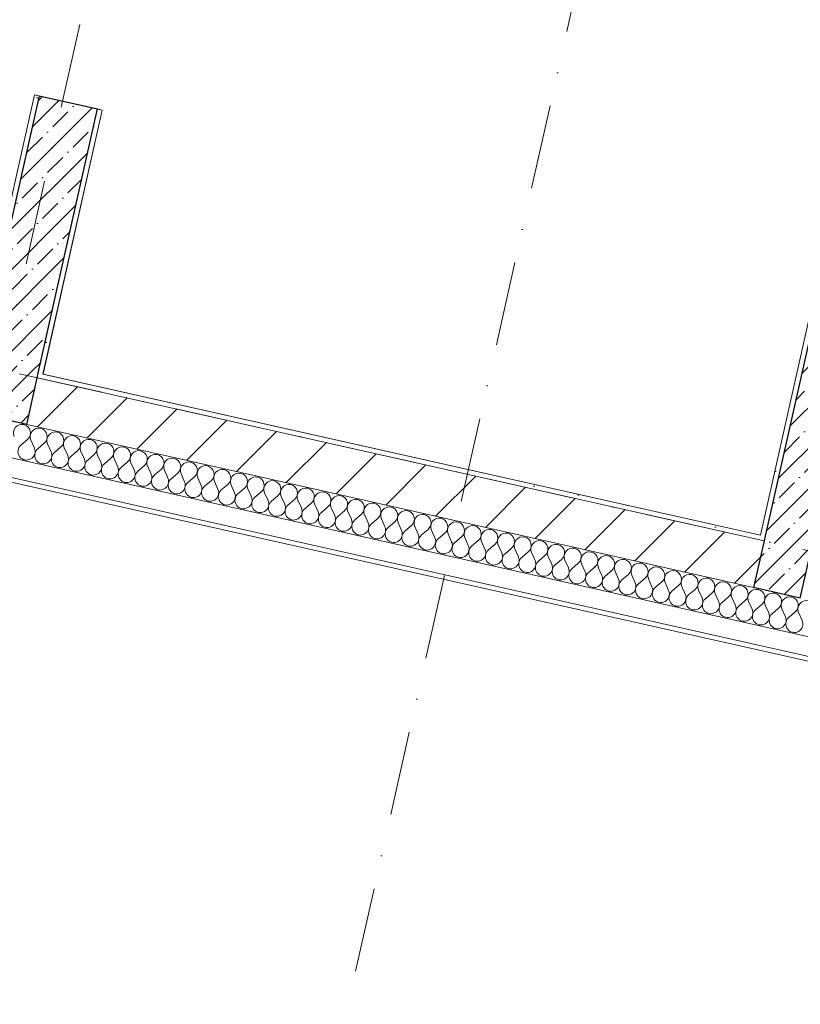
# Model space of a CAD drawing. Header units: millimetres. Extents: x -6990773 to -6682839, y 6117771 to 6220266.
# Tile 111 of 154: x -6929286 to -6926027, y 6127749 to 6131861. Entities that reach past the tile are written whole.
import ezdxf
from ezdxf.enums import TextEntityAlignment as Align

# ---------------------------------------------------------------- set-up
doc = ezdxf.new("R2010")
doc.units = ezdxf.units.MM
doc.header["$MEASUREMENT"] = 0
doc.linetypes.add('Штрихпунктирная', pattern=[670.277762, 352.777767, -176.388884, 0, -141.111112])
for name, color, linetype in [('S - МОП.АР', 7, 'Continuous'), ('АР-Стены_внутренние_пилоны.АР', 7, 'Continuous'), ('АР-Чертеж-Оси_Осевые размеры.АР', 7, 'Continuous'), ('Кровля', 7, 'Continuous')]:
    doc.layers.add(name, color=color, linetype=linetype)
for name, color, linetype, lineweight in [('АР-Стены_внутренние_пилоны.АР_Ном._пера__1', 7, 'Continuous', 30), ('АР-Стены_внутренние_пилоны.АР_Ном._пера__120', 7, 'Continuous', 30), ('АР-Чертеж-Оси_Осевые размеры.АР_Ном._пера__120', 7, 'Continuous', 0), ('Кровля_Ном._пера__1', 7, 'Continuous', 0)]:
    doc.layers.add(name, color=color, linetype=linetype, lineweight=lineweight)
doc.styles.add('РЎР“Р•РќР•Р\xa0Р\x98Р\xa0_РЎРўР\x98Р›Р¬_4', font='GOTHIC.TTF')
doc.dimstyles.new('СГЕНЕРИР_СТИЛЬ__1', dxfattribs={"dimtxt": 400, "dimasz": 332.5, "dimexe": 0.18, "dimexo": 0.0625, "dimgap": 0, "dimtad": 1, "dimdec": 0, "dimzin": 0, "dimdsep": 46, "dimtxsty": 'РЎР“Р•РќР•Р\xa0Р\x98Р\xa0_РЎРўР\x98Р›Р¬_4', "dimblk": 'ARROWHEAD_6', "dimblk1": 'ARROWHEAD_6', "dimblk2": 'ARROWHEAD_6', "dimcen": 0.09, "dimse1": 1, "dimse2": 1, "dimclrd": 7, "dimclre": 7, "dimclrt": 7, "dimazin": 0, "dimtfac": 1, "dimtdec": 4, "dimtmove": 2, "dimatfit": 3, "dimfxl": 1, "dimtolj": 1, "dimtzin": 0, "dimarcsym": 0})
doc.dimstyles.new('СГЕНЕРИР_СТИЛЬ__2', dxfattribs={"dimtxt": 400, "dimasz": 332.5, "dimexe": 0.18, "dimexo": 0.0625, "dimgap": 0, "dimtad": 1, "dimdec": 0, "dimzin": 0, "dimdsep": 46, "dimtxsty": 'РЎР“Р•РќР•Р\xa0Р\x98Р\xa0_РЎРўР\x98Р›Р¬_4', "dimblk": 'ARROWHEAD_6', "dimblk1": 'ARROWHEAD_6', "dimblk2": 'ARROWHEAD_6', "dimcen": 0.09, "dimse1": 1, "dimse2": 1, "dimclrd": 7, "dimclre": 7, "dimclrt": 7, "dimazin": 0, "dimtfac": 1, "dimtdec": 4, "dimtmove": 0, "dimatfit": 3, "dimfxl": 1, "dimtolj": 1, "dimtzin": 0, "dimarcsym": 0})
pattern_1 = [(45, (-6566190.34, 6563027.8), (-111.369318, 111.369318), [0, -105, 0, -157.5]), (110, (-6565840.34, 6563027.8), (148.001588, 53.868173), [0, -77, 0, -133])]
pattern_2 = [(45, (-6566190.34, 6562677.8), (-84.852814, 84.852814), []), (45, (-6566232.77, 6562720.22), (-84.852814, 84.852814), [90, -30, 0, -30])]

# ---------------------------------------------------------------- blocks, each defined once
blk = doc.blocks.new('*X51', base_point=(-6566190.3, 6562677.8))
at = {"layer": 'Кровля_Ном._пера__1', "color": 7, "linetype": 'Continuous', "lineweight": 0}
for p, q in [((-7156543.8, 6130085.1), (-7156516.6, 6130108.3)), ((-7156488, 6130072.6), (-7156502.7, 6130105.2)), ((-7156474.1, 6130069.5), (-7156446.9, 6130092.6)), ((-7156418.4, 6130056.9), (-7156433, 6130089.5)), ((-7156404.4, 6130053.8), (-7156377.2, 6130077)), ((-7156348.7, 6130041.3), (-7156363.3, 6130073.9)), ((-7156334.7, 6130038.2), (-7156307.6, 6130061.3)), ((-7156279, 6130025.6), (-7156293.6, 6130058.2)), ((-7156265, 6130022.5), (-7156237.9, 6130045.7)), ((-7156209.3, 6130010), (-7156223.9, 6130042.6)), ((-7156195.3, 6130006.9), (-7156168.2, 6130030)), ((-7156139.6, 6129994.3), (-7156154.2, 6130026.9)), ((-7156125.6, 6129991.2), (-7156098.5, 6130014.4)), ((-7156069.9, 6129978.7), (-7156084.5, 6130011.3)), ((-7156056, 6129975.5), (-7156028.8, 6129998.7)), ((-7156000.2, 6129963), (-7156014.8, 6129995.6)), ((-7155986.3, 6129959.9), (-7155959.1, 6129983.1)), ((-7155930.5, 6129947.4), (-7155945.2, 6129979.9)), ((-7155916.6, 6129944.2), (-7155889.4, 6129967.4)), ((-7155860.8, 6129931.7), (-7155875.5, 6129964.3)), ((-7155846.9, 6129928.6), (-7155819.7, 6129951.8)), ((-7155791.1, 6129916.1), (-7155805.8, 6129948.6)), ((-7155777.2, 6129912.9), (-7155750, 6129936.1)), ((-7155721.4, 6129900.4), (-7155736.1, 6129933)), ((-7155707.5, 6129897.3), (-7155680.3, 6129920.5)), ((-7155651.7, 6129884.8), (-7155666.4, 6129917.3)), ((-7155637.8, 6129881.6), (-7155610.6, 6129904.8)), ((-7155582, 6129869.1), (-7155596.7, 6129901.7)), ((-7155568.1, 6129866), (-7155540.9, 6129889.2)), ((-7155512.4, 6129853.5), (-7155527, 6129886)), ((-7155498.4, 6129850.3), (-7155471.2, 6129873.5)), ((-7155442.7, 6129837.8), (-7155457.3, 6129870.4)), ((-7155428.7, 6129834.7), (-7155401.6, 6129857.9)), ((-7155373, 6129822.2), (-7155387.6, 6129854.7)), ((-7155359, 6129819), (-7155331.9, 6129842.2)), ((-7155303.3, 6129806.5), (-7155317.9, 6129839.1)), ((-7155289.3, 6129803.4), (-7155262.2, 6129826.5)), ((-7155233.6, 6129790.8), (-7155248.2, 6129823.4)), ((-7155219.6, 6129787.7), (-7155192.5, 6129810.9)), ((-7155163.9, 6129775.2), (-7155178.5, 6129807.8)), ((-7155150, 6129772.1), (-7155122.8, 6129795.2)), ((-7155094.2, 6129759.5), (-7155108.8, 6129792.1)), ((-7155080.3, 6129756.4), (-7155053.1, 6129779.6)), ((-7155024.5, 6129743.9), (-7155039.2, 6129776.5)), ((-7155010.6, 6129740.8), (-7154983.4, 6129763.9)), ((-7154954.8, 6129728.2), (-7154969.5, 6129760.8)), ((-7154940.9, 6129725.1), (-7154913.7, 6129748.3)), ((-7154885.1, 6129712.6), (-7154899.8, 6129745.2)), ((-7154871.2, 6129709.5), (-7154844, 6129732.6)), ((-7154815.4, 6129696.9), (-7154830.1, 6129729.5)), ((-7154801.5, 6129693.8), (-7154774.3, 6129717)), ((-7154745.7, 6129681.3), (-7154760.4, 6129713.9)), ((-7154731.8, 6129678.1), (-7154704.6, 6129701.3)), ((-7154676, 6129665.6), (-7154690.7, 6129698.2)), ((-7154662.1, 6129662.5), (-7154634.9, 6129685.7)), ((-7154606.4, 6129650), (-7154621, 6129682.5)), ((-7154592.4, 6129646.8), (-7154565.2, 6129670)), ((-7154536.7, 6129634.3), (-7154551.3, 6129666.9)), ((-7154522.7, 6129631.2), (-7154495.6, 6129654.4)), ((-7154467, 6129618.7), (-7154481.6, 6129651.2)), ((-7154453, 6129615.5), (-7154425.9, 6129638.7)), ((-7154397.3, 6129603), (-7154411.9, 6129635.6)), ((-7154383.3, 6129599.9), (-7154356.2, 6129623.1)), ((-7154327.6, 6129587.4), (-7154342.2, 6129619.9)), ((-7154313.6, 6129584.2), (-7154286.5, 6129607.4)), ((-7154257.9, 6129571.7), (-7154272.5, 6129604.3)), ((-7154244, 6129568.6), (-7154216.8, 6129591.8)), ((-7154188.2, 6129556.1), (-7154202.8, 6129588.6)), ((-7154174.3, 6129552.9), (-7154147.1, 6129576.1)), ((-7154118.5, 6129540.4), (-7154133.2, 6129573)), ((-7154104.6, 6129537.3), (-7154077.4, 6129560.5)), ((-7154048.8, 6129524.8), (-7154063.5, 6129557.3)), ((-7154034.9, 6129521.6), (-7154007.7, 6129544.8)), ((-7153979.1, 6129509.1), (-7153993.8, 6129541.7)), ((-7153965.2, 6129506), (-7153938, 6129529.1)), ((-7153909.4, 6129493.4), (-7153924.1, 6129526)), ((-7153895.5, 6129490.3), (-7153868.3, 6129513.5)), ((-7153839.7, 6129477.8), (-7153854.4, 6129510.4)), ((-7153825.8, 6129474.7), (-7153798.6, 6129497.8)), ((-7153770, 6129462.1), (-7153784.7, 6129494.7)), ((-7153756.1, 6129459), (-7153728.9, 6129482.2)), ((-7153700.3, 6129446.5), (-7153715, 6129479.1)), ((-7153686.4, 6129443.4), (-7153659.2, 6129466.5)), ((-7153630.7, 6129430.8), (-7153645.3, 6129463.4)), ((-7153616.7, 6129427.7), (-7153589.6, 6129450.9)), ((-7153561, 6129415.2), (-7153575.6, 6129447.8)), ((-7153547, 6129412.1), (-7153519.9, 6129435.2)), ((-7153491.3, 6129399.5), (-7153505.9, 6129432.1)), ((-7153477.3, 6129396.4), (-7153450.2, 6129419.6)), ((-7153421.6, 6129383.9), (-7153436.2, 6129416.4)), ((-7153407.6, 6129380.7), (-7153380.5, 6129403.9)), ((-7153351.9, 6129368.2), (-7153366.5, 6129400.8)), ((-7153337.9, 6129365.1), (-7153310.8, 6129388.3)), ((-7153282.2, 6129352.6), (-7153296.8, 6129385.1))]:
    blk.add_line(p, q, dxfattribs=at)
for centre, start, end in [((-7156539.8, 6130135.5), 77.3416, 204.2115), ((-7156539.8, 6130135.5), 310.4717, 77.3416), ((-7156470.1, 6130119.8), 77.3416, 204.2115), ((-7156470.1, 6130119.8), 310.4717, 77.3416), ((-7156400.4, 6130104.2), 77.3416, 204.2115), ((-7156400.4, 6130104.2), 310.4717, 77.3416), ((-7156330.7, 6130088.5), 77.3416, 204.2115), ((-7156520.6, 6130057.9), 130.4717, 24.2115), ((-7156330.7, 6130088.5), 310.4717, 77.3416), ((-7156261, 6130072.9), 77.3416, 204.2115), ((-7156261, 6130072.9), 310.4717, 77.3416), ((-7156191.4, 6130057.2), 77.3416, 204.2115), ((-7156191.4, 6130057.2), 310.4717, 77.3416), ((-7156450.9, 6130042.3), 130.4717, 24.2115), ((-7156381.2, 6130026.6), 130.4717, 24.2115), ((-7156121.7, 6130041.6), 77.3416, 204.2115), ((-7156121.7, 6130041.6), 310.4717, 77.3416), ((-7156052, 6130025.9), 77.3416, 204.2115), ((-7156052, 6130025.9), 310.4717, 77.3416), ((-7155982.3, 6130010.2), 77.3416, 204.2115), ((-7155982.3, 6130010.2), 310.4717, 77.3416), ((-7156311.5, 6130011), 130.4717, 24.2115), ((-7156241.9, 6129995.3), 130.4717, 24.2115), ((-7156172.2, 6129979.7), 130.4717, 24.2115), ((-7155912.6, 6129994.6), 77.3416, 204.2115), ((-7155912.6, 6129994.6), 310.4717, 77.3416), ((-7155842.9, 6129978.9), 77.3416, 204.2115), ((-7155842.9, 6129978.9), 310.4717, 77.3416), ((-7156102.5, 6129964), 130.4717, 24.2115), ((-7156032.8, 6129948.4), 130.4717, 24.2115), ((-7155963.1, 6129932.7), 130.4717, 24.2115), ((-7155773.2, 6129963.3), 77.3416, 204.2115), ((-7155773.2, 6129963.3), 310.4717, 77.3416), ((-7155703.5, 6129947.6), 77.3416, 204.2115), ((-7155703.5, 6129947.6), 310.4717, 77.3416), ((-7155633.8, 6129932), 77.3416, 204.2115), ((-7155633.8, 6129932), 310.4717, 77.3416), ((-7155893.4, 6129917.1), 130.4717, 24.2115), ((-7155823.7, 6129901.4), 130.4717, 24.2115), ((-7155564.1, 6129916.3), 77.3416, 204.2115), ((-7155564.1, 6129916.3), 310.4717, 77.3416), ((-7155494.4, 6129900.7), 77.3416, 204.2115), ((-7155494.4, 6129900.7), 310.4717, 77.3416), ((-7155424.7, 6129885), 77.3416, 204.2115), ((-7155424.7, 6129885), 310.4717, 77.3416), ((-7155754, 6129885.8), 130.4717, 24.2115), ((-7155684.3, 6129870.1), 130.4717, 24.2115), ((-7155614.6, 6129854.5), 130.4717, 24.2115), ((-7155355, 6129869.4), 77.3416, 204.2115), ((-7155355, 6129869.4), 310.4717, 77.3416), ((-7155285.3, 6129853.7), 77.3416, 204.2115), ((-7155285.3, 6129853.7), 310.4717, 77.3416), ((-7155544.9, 6129838.8), 130.4717, 24.2115), ((-7155475.2, 6129823.2), 130.4717, 24.2115), ((-7155215.7, 6129838.1), 77.3416, 204.2115), ((-7155215.7, 6129838.1), 310.4717, 77.3416), ((-7155146, 6129822.4), 77.3416, 204.2115), ((-7155146, 6129822.4), 310.4717, 77.3416), ((-7155076.3, 6129806.8), 77.3416, 204.2115), ((-7155076.3, 6129806.8), 310.4717, 77.3416), ((-7155405.5, 6129807.5), 130.4717, 24.2115), ((-7155335.8, 6129791.9), 130.4717, 24.2115), ((-7155266.2, 6129776.2), 130.4717, 24.2115), ((-7155006.6, 6129791.1), 77.3416, 204.2115), ((-7155006.6, 6129791.1), 310.4717, 77.3416), ((-7154936.9, 6129775.5), 77.3416, 204.2115), ((-7154936.9, 6129775.5), 310.4717, 77.3416), ((-7154867.2, 6129759.8), 77.3416, 204.2115), ((-7155196.5, 6129760.5), 130.4717, 24.2115), ((-7155126.8, 6129744.9), 130.4717, 24.2115), ((-7155057.1, 6129729.2), 130.4717, 24.2115), ((-7154867.2, 6129759.8), 310.4717, 77.3416), ((-7154797.5, 6129744.1), 77.3416, 204.2115), ((-7154797.5, 6129744.1), 310.4717, 77.3416), ((-7154727.8, 6129728.5), 77.3416, 204.2115), ((-7154727.8, 6129728.5), 310.4717, 77.3416), ((-7154987.4, 6129713.6), 130.4717, 24.2115), ((-7154917.7, 6129697.9), 130.4717, 24.2115), ((-7154658.1, 6129712.8), 77.3416, 204.2115), ((-7154658.1, 6129712.8), 310.4717, 77.3416), ((-7154588.4, 6129697.2), 77.3416, 204.2115), ((-7154588.4, 6129697.2), 310.4717, 77.3416), ((-7154518.7, 6129681.5), 77.3416, 204.2115), ((-7154518.7, 6129681.5), 310.4717, 77.3416), ((-7154848, 6129682.3), 130.4717, 24.2115), ((-7154778.3, 6129666.6), 130.4717, 24.2115), ((-7154708.6, 6129651), 130.4717, 24.2115), ((-7154449, 6129665.9), 77.3416, 204.2115), ((-7154449, 6129665.9), 310.4717, 77.3416), ((-7154379.3, 6129650.2), 77.3416, 204.2115), ((-7154379.3, 6129650.2), 310.4717, 77.3416), ((-7154638.9, 6129635.3), 130.4717, 24.2115), ((-7154569.2, 6129619.7), 130.4717, 24.2115), ((-7154499.5, 6129604), 130.4717, 24.2115), ((-7154309.7, 6129634.6), 77.3416, 204.2115), ((-7154309.7, 6129634.6), 310.4717, 77.3416), ((-7154240, 6129618.9), 77.3416, 204.2115), ((-7154240, 6129618.9), 310.4717, 77.3416), ((-7154170.3, 6129603.3), 77.3416, 204.2115), ((-7154170.3, 6129603.3), 310.4717, 77.3416), ((-7154429.8, 6129588.4), 130.4717, 24.2115), ((-7154360.2, 6129572.7), 130.4717, 24.2115), ((-7154100.6, 6129587.6), 77.3416, 204.2115), ((-7154100.6, 6129587.6), 310.4717, 77.3416), ((-7154030.9, 6129572), 77.3416, 204.2115), ((-7154030.9, 6129572), 310.4717, 77.3416), ((-7153961.2, 6129556.3), 77.3416, 204.2115), ((-7153961.2, 6129556.3), 310.4717, 77.3416), ((-7154290.5, 6129557.1), 130.4717, 24.2115), ((-7154220.8, 6129541.4), 130.4717, 24.2115), ((-7154151.1, 6129525.8), 130.4717, 24.2115), ((-7153891.5, 6129540.7), 77.3416, 204.2115), ((-7153891.5, 6129540.7), 310.4717, 77.3416), ((-7153821.8, 6129525), 77.3416, 204.2115), ((-7153821.8, 6129525), 310.4717, 77.3416), ((-7154081.4, 6129510.1), 130.4717, 24.2115), ((-7154011.7, 6129494.5), 130.4717, 24.2115), ((-7153752.1, 6129509.4), 77.3416, 204.2115), ((-7153752.1, 6129509.4), 310.4717, 77.3416), ((-7153682.4, 6129493.7), 77.3416, 204.2115), ((-7153682.4, 6129493.7), 310.4717, 77.3416), ((-7153612.7, 6129478.1), 77.3416, 204.2115), ((-7153612.7, 6129478.1), 310.4717, 77.3416), ((-7153942, 6129478.8), 130.4717, 24.2115), ((-7153872.3, 6129463.1), 130.4717, 24.2115), ((-7153802.6, 6129447.5), 130.4717, 24.2115), ((-7153543, 6129462.4), 77.3416, 204.2115), ((-7153543, 6129462.4), 310.4717, 77.3416), ((-7153473.3, 6129446.7), 77.3416, 204.2115), ((-7153473.3, 6129446.7), 310.4717, 77.3416), ((-7153403.7, 6129431.1), 77.3416, 204.2115), ((-7153732.9, 6129431.8), 130.4717, 24.2115), ((-7153663.2, 6129416.2), 130.4717, 24.2115), ((-7153593.5, 6129400.5), 130.4717, 24.2115), ((-7153403.7, 6129431.1), 310.4717, 77.3416), ((-7153334, 6129415.4), 77.3416, 204.2115), ((-7153334, 6129415.4), 310.4717, 77.3416), ((-7153264.3, 6129399.8), 77.3416, 204.2115), ((-7153523.8, 6129384.9), 130.4717, 24.2115), ((-7153454.2, 6129369.2), 130.4717, 24.2115), ((-7153384.5, 6129353.6), 130.4717, 24.2115), ((-7153314.8, 6129337.9), 130.4717, 24.2115)]:
    blk.add_arc(centre, 35.7, start, end, dxfattribs=at)
blk = doc.blocks.new('Стена_17_6', base_point=(-7164108, 6131978))
at = {"layer": 'Кровля', "linetype": 'Continuous', "lineweight": 0, "true_color": 0x000000}
h = blk.add_hatch(dxfattribs=at)
h.set_pattern_fill('ШТУКАТУРКА__ГИПС_01_0006', color=18, style=0, pattern_type=2)
h.set_pattern_definition(pattern_1)
h.paths.add_polyline_path([(-7156451.9, 6130381.5), (-7156471.4, 6130385.8), (-7156475.8, 6130366.3), (-7156456.2, 6130361.9)])
h = blk.add_hatch(dxfattribs=at)
h.set_pattern_fill('ШТУКАТУРКА__ГИПС_01_0006', color=18, style=0, pattern_type=2)
h.set_pattern_definition(pattern_1)
h.paths.add_polyline_path([(-7153456.4, 6129708.7), (-7156451.9, 6130381.5), (-7156456.2, 6130361.9), (-7153460.8, 6129689.2)])
h = blk.add_hatch(dxfattribs=at)
h.set_pattern_fill('БЛОКИ_БЕТОННЫЕ_ЭФФЕКТИВН_77', color=18, style=0, pattern_type=2)
h.set_pattern_definition([(45, (-6566190.34, 6562677.8), (-127.27922, 127.27922), [])])
h.paths.add_polyline_path([(-7153441.3, 6129684.8), (-7156475.8, 6130366.3), (-7156519.6, 6130171.2), (-7153485.1, 6129489.7)])
h = blk.add_hatch(dxfattribs=at)
h.set_pattern_fill('ШТУКАТУРКА__ГИПС_01_0006', color=18, style=0, pattern_type=2)
h.set_pattern_definition(pattern_1)
h.paths.add_polyline_path([(-7153436.9, 6129704.3), (-7153456.4, 6129708.7), (-7153460.8, 6129689.2), (-7153441.3, 6129684.8)])
at = {"layer": 'Кровля_Ном._пера__1', "color": 7, "linetype": 'Continuous', "lineweight": 0}
for p, q in [((-7164358, 6131777.9), (-7147156.5, 6127914.5)), ((-7164521.9, 6131732.7), (-7147174, 6127836.5))]:
    blk.add_line(p, q, dxfattribs=at)
at = {"layer": 'Кровля_Ном._пера__1', "color": 7, "linetype": 'Continuous', "lineweight": 30}
for p, q in [((-7156475.8, 6130366.3), (-7156471.4, 6130385.8)), ((-7156519.6, 6130171.2), (-7156475.8, 6130366.3)), ((-7153441.3, 6129684.8), (-7153485.1, 6129489.7)), ((-7153436.9, 6129704.3), (-7153441.3, 6129684.8))]:
    blk.add_line(p, q, dxfattribs=at)
at = {"layer": 'Кровля_Ном._пера__1', "color": 7, "linetype": 'Continuous', "lineweight": 15}
for p, q in [((-7153441.3, 6129684.8), (-7156475.8, 6130366.3)), ((-7156763.5, 6130226), (-7156519.6, 6130171.2)), ((-7156519.6, 6130171.2), (-7153485.1, 6129489.7)), ((-7153485.1, 6129489.7), (-7153290, 6129445.8))]:
    blk.add_line(p, q, dxfattribs=at)
at = {"layer": 'Кровля_Ном._пера__1', "color": 7, "linetype": 'Continuous', "lineweight": 0, "flags": 128}
for points in [[(-7164604.3, 6131730.8), (-7147178.4, 6127817)], [(-7153456.4, 6129708.7), (-7156451.9, 6130381.5)]]:
    blk.add_lwpolyline(points, dxfattribs=at)
at = {"layer": 'Кровля', "color": 7, "lineweight": 0}
blk.add_blockref('*X51', (-6566190.3, 6562677.8), dxfattribs=at)
blk = doc.blocks.new('Стена_52_6', base_point=(-7156619.6, 6130296.1))
at = {"layer": 'АР-Стены_внутренние_пилоны.АР', "linetype": 'Continuous', "lineweight": 0, "true_color": 0x000000}
h = blk.add_hatch(dxfattribs=at)
h.set_pattern_fill('ШТУКАТУРКА__ГИПС_01_0006', color=18, style=0, pattern_type=2)
h.set_pattern_definition(pattern_1)
h.paths.add_polyline_path([(-7156487.2, 6131547.6), (-7156734.8, 6130445), (-7156715.3, 6130440.6), (-7156467.7, 6131543.2)])
h = blk.add_hatch(dxfattribs=at)
h.set_pattern_fill('ЖЕЛЕЗОБЕТОН__PROJECT__0006', color=18, style=0, pattern_type=2)
h.set_pattern_definition(pattern_2)
h.paths.add_polyline_path([(-7156467.7, 6131543.2), (-7156715.3, 6130440.6), (-7156471.4, 6130385.8), (-7156223.8, 6131488.4)])
h = blk.add_hatch(dxfattribs=at)
h.set_pattern_fill('ШТУКАТУРКА__ГИПС_01_0006', color=18, style=0, pattern_type=2)
h.set_pattern_definition(pattern_1)
h.paths.add_polyline_path([(-7156451.9, 6130381.5), (-7156204.2, 6131484.1), (-7156223.8, 6131488.4), (-7156471.4, 6130385.8)])
h = blk.add_hatch(dxfattribs=at)
h.set_pattern_fill('ЖЕЛЕЗОБЕТОН__PROJECT__0006', color=18, style=0, pattern_type=2)
h.set_pattern_definition(pattern_2)
h.paths.add_polyline_path([(-7156475.8, 6130366.3), (-7156719.7, 6130421.1), (-7156763.5, 6130226), (-7156519.6, 6130171.2)])
h = blk.add_hatch(dxfattribs=at)
h.set_pattern_fill('ЖЕЛЕЗОБЕТОН__PROJECT__0006', color=18, style=0, pattern_type=2)
h.set_pattern_definition(pattern_2)
h.paths.add_polyline_path([(-7156471.4, 6130385.8), (-7156715.3, 6130440.6), (-7156719.7, 6130421.1), (-7156475.8, 6130366.3)])
at = {"layer": 'АР-Стены_внутренние_пилоны.АР_Ном._пера__1', "color": 7, "linetype": 'Continuous', "lineweight": 30}
for p, q in [((-7156467.7, 6131543.2), (-7156715.3, 6130440.6)), ((-7156471.4, 6130385.8), (-7156223.8, 6131488.4))]:
    blk.add_line(p, q, dxfattribs=at)
at = {"layer": 'АР-Стены_внутренние_пилоны.АР_Ном._пера__1', "color": 7, "linetype": 'Continuous', "lineweight": 0, "flags": 128}
for points in [[(-7156487.2, 6131547.6), (-7156734.8, 6130445)], [(-7156487.2, 6131547.6), (-7156467.7, 6131543.2)], [(-7156451.9, 6130381.5), (-7156204.2, 6131484.1)], [(-7156223.8, 6131488.4), (-7156204.2, 6131484.1)]]:
    blk.add_lwpolyline(points, dxfattribs=at)
at = {"layer": 'АР-Стены_внутренние_пилоны.АР_Ном._пера__1', "color": 7, "linetype": 'Continuous', "lineweight": 30, "flags": 128}
blk.add_lwpolyline([(-7156467.7, 6131543.2), (-7156223.8, 6131488.4)], dxfattribs=at)
at = {"layer": 'Кровля_Ном._пера__1', "color": 7, "linetype": 'Continuous', "lineweight": 30}
for p, q in [((-7156719.7, 6130421.1), (-7156763.5, 6130226)), ((-7156715.3, 6130440.6), (-7156719.7, 6130421.1)), ((-7156475.8, 6130366.3), (-7156471.4, 6130385.8)), ((-7156519.6, 6130171.2), (-7156475.8, 6130366.3))]:
    blk.add_line(p, q, dxfattribs=at)
at = {"layer": 'Кровля_Ном._пера__1', "color": 7, "linetype": 'Continuous', "lineweight": 15}
blk.add_line((-7156763.5, 6130226), (-7156519.6, 6130171.2), dxfattribs=at)
blk = doc.blocks.new('Стандартный Маркер Сетки[21]_6', base_point=(-7153141.2, 6145897.9))
at = {"layer": 'АР-Чертеж-Оси_Осевые размеры.АР_Ном._пера__120', "color": 7, "linetype": 'Штрихпунктирная', "lineweight": 0}
blk.add_line((-7153360.3, 6144922.2), (-7157919, 6124625), dxfattribs=at)
at = {"layer": 'АР-Чертеж-Оси_Осевые размеры.АР_Ном._пера__120', "color": 7, "lineweight": 0, "style": 'РЎР“Р•РќР•Р\xa0Р\x98Р\xa0_РЎРўР\x98Р›Р¬_4'}
blk.add_attdef('AC_MarkerText_1', text='', height=350, rotation=347.3417, dxfattribs=at).set_placement((-7158177.7, 6123342.5), align=Align.TOP_CENTER)
blk = doc.blocks.new('Стандартный Маркер Сетки[22]_6', base_point=(-7151177.7, 6145559.4))
at = {"layer": 'АР-Чертеж-Оси_Осевые размеры.АР_Ном._пера__120', "color": 7, "linetype": 'Штрихпунктирная', "lineweight": 0}
blk.add_line((-7151396.8, 6144583.7), (-7155955.6, 6124285.8), dxfattribs=at)
at = {"layer": 'АР-Чертеж-Оси_Осевые размеры.АР_Ном._пера__120', "color": 7, "lineweight": 0, "style": 'РЎР“Р•РќР•Р\xa0Р\x98Р\xa0_РЎРўР\x98Р›Р¬_4'}
blk.add_attdef('AC_MarkerText_1', text='', height=350, rotation=347.3417, dxfattribs=at).set_placement((-7156214.4, 6123003.3), align=Align.TOP_CENTER)
blk = doc.blocks.new('Стандартный Маркер Сетки[34]_6', base_point=(-7153141.2, 6145897.9))
at = {"layer": 'АР-Чертеж-Оси_Осевые размеры.АР_Ном._пера__120', "color": 7, "linetype": 'Штрихпунктирная', "lineweight": 0}
blk.add_line((-7153360.3, 6144922.2), (-7157919, 6124625), dxfattribs=at)
at = {"layer": 'АР-Чертеж-Оси_Осевые размеры.АР_Ном._пера__120', "color": 7, "lineweight": 0, "style": 'РЎР“Р•РќР•Р\xa0Р\x98Р\xa0_РЎРўР\x98Р›Р¬_4'}
blk.add_attdef('AC_MarkerText_1', text='', height=350, rotation=347.3417, dxfattribs=at).set_placement((-7158177.7, 6123342.5), align=Align.TOP_CENTER)
blk = doc.blocks.new('Стандартный Маркер Сетки[35]_6', base_point=(-7151177.7, 6145559.4))
at = {"layer": 'АР-Чертеж-Оси_Осевые размеры.АР_Ном._пера__120', "color": 7, "linetype": 'Штрихпунктирная', "lineweight": 0}
blk.add_line((-7151396.8, 6144583.7), (-7155955.6, 6124285.8), dxfattribs=at)
at = {"layer": 'АР-Чертеж-Оси_Осевые размеры.АР_Ном._пера__120', "color": 7, "lineweight": 0, "style": 'РЎР“Р•РќР•Р\xa0Р\x98Р\xa0_РЎРўР\x98Р›Р¬_4'}
blk.add_attdef('AC_MarkerText_1', text='', height=350, rotation=347.3417, dxfattribs=at).set_placement((-7156214.4, 6123003.3), align=Align.TOP_CENTER)
blk = doc.blocks.new('ARROWHEAD_6')
at = {"color": 0, "linetype": 'Continuous', "lineweight": 0}
for p, q in [((-0.5, -0.5), (0.5, 0.5)), ((0, 0), (-1, 0))]:
    blk.add_line(p, q, dxfattribs=at)
blk = doc.blocks.new('*D184', base_point=(-6566190.3, 6562677.8))
at = {"layer": 'Defpoints', "color": 0, "linetype": 'Continuous', "transparency": 16777216}
for p in [(-6926358.8, 6134676.6), (-6921762.8, 6134193.8), (-6928641.9, 6124510.9)]:
    blk.add_point(p, dxfattribs=at)
at = {"layer": 'АР-Чертеж-Оси_Осевые размеры.АР', "color": 7, "linetype": 'Continuous', "lineweight": -2, "transparency": 16777216}
for p, q in [((-6928317.5, 6124438), (-6927007.6, 6124143.8)), ((-6924487.8, 6123577.9), (-6925834.3, 6123880.3))]:
    blk.add_line(p, q, dxfattribs=at)
at = {"layer": 'АР-Чертеж-Оси_Осевые размеры.АР', "color": 7, "linetype": 'Continuous', "lineweight": -2, "transparency": 16777216, "xscale": 332.5, "yscale": 332.5, "zscale": 332.5}
for p, rotation in [((-6928641.9, 6124510.9), 167.3417232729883), ((-6924163.4, 6123505.1), 347.3417232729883)]:
    blk.add_blockref('ARROWHEAD_6', p, dxfattribs=dict(at, rotation=rotation))
at = {"layer": 'АР-Чертеж-Оси_Осевые размеры.АР', "color": 7, "linetype": 'Continuous', "lineweight": 0, "transparency": 16777216, "insert": (-6926421, 6124012.1), "char_height": 400, "attachment_point": 5, "rotation": 347.3417, "style": 'РЎР“Р•РќР•Р\xa0Р\x98Р\xa0_РЎРўР\x98Р›Р¬_4'}
blk.add_mtext('\\A1;4590', dxfattribs=at)
blk = doc.blocks.new('*D185', base_point=(-6566190.3, 6562677.8))
at = {"layer": 'Defpoints', "color": 0, "linetype": 'Continuous', "transparency": 16777216}
for p in [(-6928314.2, 6135051.1), (-6926358.8, 6134676.6), (-6930644.9, 6124673.8)]:
    blk.add_point(p, dxfattribs=at)
at = {"layer": 'АР-Чертеж-Оси_Осевые размеры.АР', "color": 7, "linetype": 'Continuous', "lineweight": -2, "transparency": 16777216}
blk.add_line((-6929027.7, 6124310.6), (-6930320.4, 6124600.9), dxfattribs=at)
at = {"layer": 'АР-Чертеж-Оси_Осевые размеры.АР', "color": 7, "linetype": 'Continuous', "lineweight": -2, "transparency": 16777216, "xscale": 332.5, "yscale": 332.5, "zscale": 332.5}
for p, rotation in [((-6930644.9, 6124673.8), 167.3417232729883), ((-6928703.3, 6124237.7), 347.3417232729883)]:
    blk.add_blockref('ARROWHEAD_6', p, dxfattribs=dict(at, rotation=rotation))
at = {"layer": 'АР-Чертеж-Оси_Осевые размеры.АР', "color": 7, "linetype": 'Continuous', "lineweight": 0, "transparency": 16777216, "insert": (-6929631, 6124733.1), "char_height": 400, "attachment_point": 5, "rotation": 347.3417, "style": 'РЎР“Р•РќР•Р\xa0Р\x98Р\xa0_РЎРўР\x98Р›Р¬_4'}
blk.add_mtext('\\A1;1990', dxfattribs=at)
blk = doc.blocks.new('*D186', base_point=(-6566190.3, 6562677.8))
at = {"layer": 'Defpoints', "color": 0, "linetype": 'Continuous', "transparency": 16777216}
for p in [(-6931973.4, 6136099.2), (-6928314.2, 6135051.1), (-6934291.1, 6125779.7)]:
    blk.add_point(p, dxfattribs=at)
at = {"layer": 'АР-Чертеж-Оси_Осевые размеры.АР', "color": 7, "linetype": 'Continuous', "lineweight": -2, "transparency": 16777216}
for p, q in [((-6933966.7, 6125706.8), (-6933039.6, 6125498.6)), ((-6930907.9, 6125019.8), (-6931871.6, 6125236.3))]:
    blk.add_line(p, q, dxfattribs=at)
at = {"layer": 'АР-Чертеж-Оси_Осевые размеры.АР', "color": 7, "linetype": 'Continuous', "lineweight": -2, "transparency": 16777216, "xscale": 332.5, "yscale": 332.5, "zscale": 332.5}
for p, rotation in [((-6934291.1, 6125779.7), 167.3417232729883), ((-6930583.5, 6124947), 347.3417232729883)]:
    blk.add_blockref('ARROWHEAD_6', p, dxfattribs=dict(at, rotation=rotation))
at = {"layer": 'АР-Чертеж-Оси_Осевые размеры.АР', "color": 7, "linetype": 'Continuous', "lineweight": 0, "transparency": 16777216, "insert": (-6932455.6, 6125367.4), "char_height": 400, "attachment_point": 5, "rotation": 347.3417, "style": 'РЎР“Р•РќР•Р\xa0Р\x98Р\xa0_РЎРўР\x98Р›Р¬_4'}
blk.add_mtext('\\A1;3800', dxfattribs=at)
blk = doc.blocks.new('Стена_79_6', base_point=(-7153365.6, 6129565.3))
at = {"layer": 'АР-Стены_внутренние_пилоны.АР', "linetype": 'Continuous', "lineweight": 0, "true_color": 0x000000}
h = blk.add_hatch(dxfattribs=at)
h.set_pattern_fill('ШТУКАТУРКА__ГИПС_01_0006', color=18, style=0, pattern_type=2)
h.set_pattern_definition(pattern_1)
h.paths.add_polyline_path([(-7152989.6, 6131787), (-7153456.4, 6129708.7), (-7153436.9, 6129704.3), (-7152970.1, 6131782.7)])
h = blk.add_hatch(dxfattribs=at)
h.set_pattern_fill('ЖЕЛЕЗОБЕТОН__PROJECT__0006', color=18, style=0, pattern_type=2)
h.set_pattern_definition(pattern_2)
h.paths.add_polyline_path([(-7153241.8, 6129660.5), (-7152775, 6131738.8), (-7152970.1, 6131782.7), (-7153436.9, 6129704.3)])
h = blk.add_hatch(dxfattribs=at)
h.set_pattern_fill('ШТУКАТУРКА__ГИПС_01_0006', color=18, style=0, pattern_type=2)
h.set_pattern_definition(pattern_1)
h.paths.add_polyline_path([(-7153222.2, 6129656.1), (-7152755.5, 6131734.4), (-7152775, 6131738.8), (-7153241.8, 6129660.5)])
h = blk.add_hatch(dxfattribs=at)
h.set_pattern_fill('ЖЕЛЕЗОБЕТОН__PROJECT__0006', color=18, style=0, pattern_type=2)
h.set_pattern_definition(pattern_2)
h.paths.add_polyline_path([(-7153246.1, 6129641), (-7153441.3, 6129684.8), (-7153485.1, 6129489.7), (-7153290, 6129445.8)])
h = blk.add_hatch(dxfattribs=at)
h.set_pattern_fill('ЖЕЛЕЗОБЕТОН__PROJECT__0006', color=18, style=0, pattern_type=2)
h.set_pattern_definition(pattern_2)
h.paths.add_polyline_path([(-7153241.8, 6129660.5), (-7153436.9, 6129704.3), (-7153441.3, 6129684.8), (-7153246.1, 6129641)])
at = {"layer": 'АР-Стены_внутренние_пилоны.АР_Ном._пера__1', "color": 7, "linetype": 'Continuous', "lineweight": 30}
for p, q in [((-7152970.1, 6131782.7), (-7153436.9, 6129704.3)), ((-7153241.8, 6129660.5), (-7152775, 6131738.8))]:
    blk.add_line(p, q, dxfattribs=at)
at = {"layer": 'АР-Стены_внутренние_пилоны.АР_Ном._пера__1', "color": 7, "linetype": 'Continuous', "lineweight": 0, "flags": 128}
for points in [[(-7152989.6, 6131787), (-7153456.4, 6129708.7)], [(-7152970.1, 6131782.7), (-7152989.6, 6131787)], [(-7153222.2, 6129656.1), (-7152755.5, 6131734.4)], [(-7152755.5, 6131734.4), (-7152775, 6131738.8)]]:
    blk.add_lwpolyline(points, dxfattribs=at)
at = {"layer": 'АР-Стены_внутренние_пилоны.АР_Ном._пера__1', "color": 7, "linetype": 'Continuous', "lineweight": 30, "flags": 128}
blk.add_lwpolyline([(-7152775, 6131738.8), (-7152970.1, 6131782.7)], dxfattribs=at)
at = {"layer": 'Кровля_Ном._пера__1', "color": 7, "linetype": 'Continuous', "lineweight": 30}
for p, q in [((-7153441.3, 6129684.8), (-7153485.1, 6129489.7)), ((-7153436.9, 6129704.3), (-7153441.3, 6129684.8)), ((-7153290, 6129445.8), (-7153246.1, 6129641)), ((-7153246.1, 6129641), (-7153241.8, 6129660.5))]:
    blk.add_line(p, q, dxfattribs=at)
at = {"layer": 'Кровля_Ном._пера__1', "color": 7, "linetype": 'Continuous', "lineweight": 15}
blk.add_line((-7153485.1, 6129489.7), (-7153290, 6129445.8), dxfattribs=at)
blk = doc.blocks.new('Стандартный Маркер Сетки[87]_1', base_point=(-6989784.7, 6143970.3))
at = {"layer": 'АР-Чертеж-Оси_Осевые размеры.АР_Ном._пера__120', "color": 7, "linetype": 'Штрихпунктирная', "lineweight": 0}
blk.add_line((-6988809, 6143751.1), (-6909867.8, 6126021.4), dxfattribs=at)
at = {"layer": 'АР-Чертеж-Оси_Осевые размеры.АР_Ном._пера__120', "color": 7, "lineweight": 0, "style": 'РЎР“Р•РќР•Р\xa0Р\x98Р\xa0_РЎРўР\x98Р›Р¬_4'}
for tag, p in [('AC_MarkerText_1_0', (-6990202.6, 6144260.9)), ('AC_MarkerText_1_1', (-6908334.4, 6125873.7))]:
    blk.add_attdef(tag, text='', height=350, rotation=347.3417, dxfattribs=at).set_placement(p, align=Align.TOP_CENTER)
blk = doc.blocks.new('Стандартный Маркер Сетки[92]_1', base_point=(-6989784.7, 6143970.3))
at = {"layer": 'АР-Чертеж-Оси_Осевые размеры.АР_Ном._пера__120', "color": 7, "linetype": 'Штрихпунктирная', "lineweight": 0}
blk.add_line((-6988809, 6143751.1), (-6909867.8, 6126021.4), dxfattribs=at)
at = {"layer": 'АР-Чертеж-Оси_Осевые размеры.АР_Ном._пера__120', "color": 7, "lineweight": 0, "style": 'РЎР“Р•РќР•Р\xa0Р\x98Р\xa0_РЎРўР\x98Р›Р¬_4'}
for tag, p in [('AC_MarkerText_1_0', (-6990202.6, 6144260.9)), ('AC_MarkerText_1_1', (-6908334.4, 6125873.7))]:
    blk.add_attdef(tag, text='', height=350, rotation=347.3417, dxfattribs=at).set_placement(p, align=Align.TOP_CENTER)
blk = doc.blocks.new('Стандартный Маркер Сетки[96]_1', base_point=(-6989784.7, 6143970.3))
at = {"layer": 'АР-Чертеж-Оси_Осевые размеры.АР_Ном._пера__120', "color": 7, "linetype": 'Штрихпунктирная', "lineweight": 0}
blk.add_line((-6988809, 6143751.1), (-6909867.8, 6126021.4), dxfattribs=at)
at = {"layer": 'АР-Чертеж-Оси_Осевые размеры.АР_Ном._пера__120', "color": 7, "lineweight": 0, "style": 'РЎР“Р•РќР•Р\xa0Р\x98Р\xa0_РЎРўР\x98Р›Р¬_4'}
for tag, p in [('AC_MarkerText_1_0', (-6990202.6, 6144260.9)), ('AC_MarkerText_1_1', (-6908334.4, 6125873.7))]:
    blk.add_attdef(tag, text='', height=350, rotation=347.3417, dxfattribs=at).set_placement(p, align=Align.TOP_CENTER)
blk = doc.blocks.new('Стандартный Маркер Сетки[102]_1', base_point=(-6989784.7, 6143970.3))
at = {"layer": 'АР-Чертеж-Оси_Осевые размеры.АР_Ном._пера__120', "color": 7, "linetype": 'Штрихпунктирная', "lineweight": 0}
blk.add_line((-6988809, 6143751.1), (-6909867.8, 6126021.4), dxfattribs=at)
at = {"layer": 'АР-Чертеж-Оси_Осевые размеры.АР_Ном._пера__120', "color": 7, "lineweight": 0, "style": 'РЎР“Р•РќР•Р\xa0Р\x98Р\xa0_РЎРўР\x98Р›Р¬_4'}
for tag, p in [('AC_MarkerText_1_0', (-6990202.6, 6144260.9)), ('AC_MarkerText_1_1', (-6908334.4, 6125873.7))]:
    blk.add_attdef(tag, text='', height=350, rotation=347.3417, dxfattribs=at).set_placement(p, align=Align.TOP_CENTER)

msp = doc.modelspace()

# ---------------------------------------------------------------- linework, layer by layer
at = {"layer": 'S - МОП.АР', "color": 254, "linetype": 'Continuous', "lineweight": 0, "true_color": 0xd1c7d6, "flags": 128}
msp.add_lwpolyline([(-6935725.4, 6136871.6), (-6936799.1, 6132090.7), (-6933179.3, 6131277.8), (-6932789.3, 6133014.2), (-6932555.2, 6132961.6), (-6932945.2, 6131225.2), (-6929471.7, 6130445.1), (-6929224.1, 6131547.5), (-6928941.1, 6131484), (-6929188.7, 6130381.5), (-6926192.9, 6129708.7), (-6925726.5, 6131787), (-6925492.3, 6131734.4), (-6925959, 6129656.2), (-6919031.5, 6128100.4)], dxfattribs=at)
at = {"layer": 'АР-Стены_внутренние_пилоны.АР_Ном._пера__120', "color": 7, "linetype": 'Continuous', "lineweight": 30}
for p, q in [((-6929256.4, 6130171.2), (-6929500.4, 6130226)), ((-6926026.8, 6129445.8), (-6926221.7, 6129489.6))]:
    msp.add_line(p, q, dxfattribs=at)

# ---------------------------------------------------------------- block references
at = {"layer": 'АР-Стены_внутренние_пилоны.АР', "color": 7, "lineweight": 0}
for name, p in [('Стена_79_6', (-6926102.5, 6129565.3)), ('Стена_52_6', (-6929356.5, 6130296.1))]:
    msp.add_blockref(name, p, dxfattribs=at)
at = {"layer": 'АР-Чертеж-Оси_Осевые размеры.АР', "color": 8, "linetype": 'Continuous', "lineweight": 15}
for name, p in [('Стандартный Маркер Сетки[21]_6', (-6925878, 6145897.9)), ('Стандартный Маркер Сетки[34]_6', (-6925878, 6145897.9)), ('Стандартный Маркер Сетки[22]_6', (-6923914.5, 6145559.4)), ('Стандартный Маркер Сетки[35]_6', (-6923914.5, 6145559.4)), ('Стандартный Маркер Сетки[87]_1', (-6989784.7, 6143970.3)), ('Стандартный Маркер Сетки[92]_1', (-6989784.7, 6143970.3)), ('Стандартный Маркер Сетки[96]_1', (-6989784.7, 6143970.3)), ('Стандартный Маркер Сетки[102]_1', (-6989784.7, 6143970.3))]:
    msp.add_blockref(name, p, dxfattribs=at)
at = {"layer": 'Кровля', "color": 7, "lineweight": 0}
msp.add_blockref('Стена_17_6', (-6936844.9, 6131978), dxfattribs=at)

# ---------------------------------------------------------------- dimensions: what is measured, and where the dimension line sits
at = {"layer": 'АР-Чертеж-Оси_Осевые размеры.АР', "color": 7, "linetype": 'Continuous', "lineweight": 0}
for base, p1, p2, dimstyle, picture, middle in [((-6934291.1, 6125779.7), (-6928314.2, 6135051.1), (-6931973.4, 6136099.2), 'СГЕНЕРИР_СТИЛЬ__2', '*D186', (-6932455.6, 6125367.4)), ((-6930644.9, 6124673.8), (-6926358.8, 6134676.6), (-6928314.2, 6135051.1), 'СГЕНЕРИР_СТИЛЬ__1', '*D185', (-6929631, 6124733.1)), ((-6928641.9, 6124510.9), (-6921762.8, 6134193.8), (-6926358.8, 6134676.6), 'СГЕНЕРИР_СТИЛЬ__2', '*D184', (-6926421, 6124012.1))]:
    dim = msp.add_linear_dim(base=base, p1=p1, p2=p2, angle=167.3417, dimstyle=dimstyle, dxfattribs=at)
    dim.commit()
    dim.dimension.update_dxf_attribs({"geometry": picture, "text_midpoint": middle, "dimtype": 160, "text_rotation": 347.3417})

doc.saveas('drawing.dxf')
